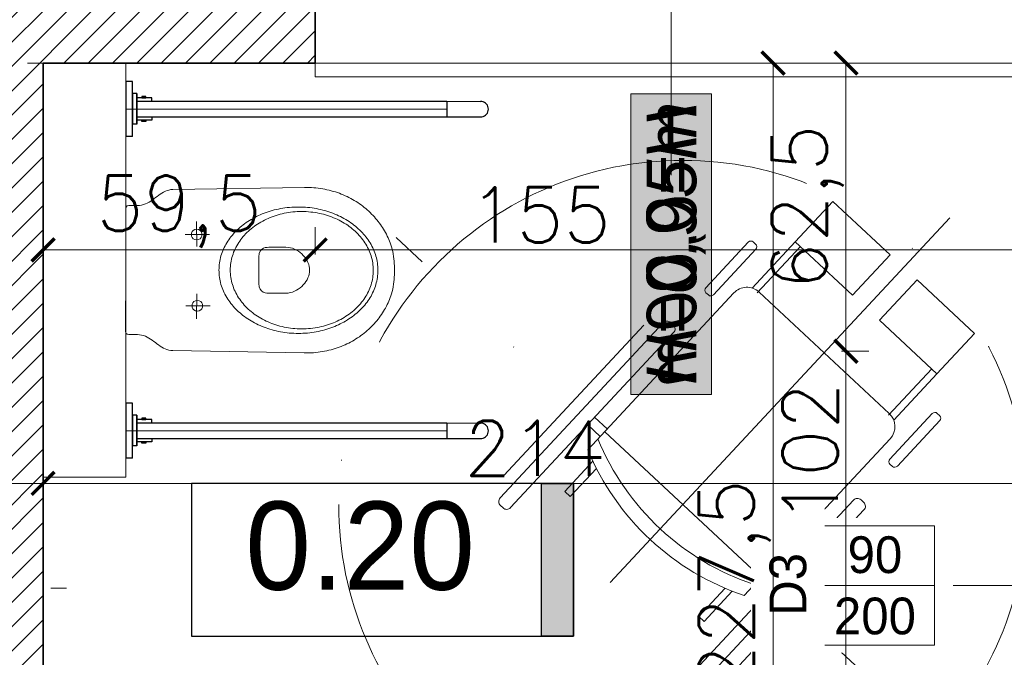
# Model space of a CAD drawing. Header units: millimetres. Extents: x -587 to 33545, y -26688 to 22494.
# Tile 162 of 256: x 10061 to 10276, y 10669 to 10807. Entities that reach past the tile are written whole.
import ezdxf
from ezdxf.lldxf.tags import DXFTag

# ---------------------------------------------------------------- set-up
doc = ezdxf.new("R2010")
doc.units = ezdxf.units.MM
doc.header["$MEASUREMENT"] = 0
doc.linetypes.add('ACAD_ISO10W100', pattern=[18, 12, -3, 0, -3])
for name, color, linetype, lineweight in [('A_istniejące ściany', 7, 'Continuous', 35), ('A_l.przerywana', 250, 'ICAD_ISO03W100', 9), ('A_l.widokowa', 250, 'Continuous', 18), ('A_opisy', 166, 'Continuous', 15), ('A_wyposażenie', 7, 'Continuous', 9), ('l.przerywana', 104, 'ICAD_ISO03W100', 5), ('l.widokowa', 140, 'Continuous', 15), ('l.wypełnien', 253, 'Continuous', 5), ('Nowe_820-G Rysunki Obrazki_Nr_pióra__1', 7, 'Continuous', 13), ('Nowe_820-G Rysunki Obrazki_Nr_pióra__19', 255, 'Continuous', 0), ('szraf1', 8, 'Continuous', 5), ('wymiarowanie', 176, 'Continuous', 9)]:
    doc.layers.add(name, color=color, linetype=linetype, lineweight=lineweight)
doc.layers.add('tabelki opis', color=7, linetype='Continuous')
doc.layers.add('WYPOSAŻENIE', color=1, linetype='Continuous')
doc.styles.add('ARIALL', font='GOTHIC.TTF', dxfattribs={"height": 40})
doc.styles.add('styl2', font='simplex.shx')
tags = doc.linetypes.add('ICAD_ISO03W100', pattern=[30, 12, -18]).pattern_tags.tags
tags[6:7] = [DXFTag(74, 4), DXFTag(75, 0), DXFTag(340, '0'), DXFTag(46, 1.0), DXFTag(50, 0.0), DXFTag(44, 0.0), DXFTag(45, 0.0)]
tags[4:5] = [DXFTag(74, 4), DXFTag(75, 0), DXFTag(340, '0'), DXFTag(46, 1.0), DXFTag(50, 0.0), DXFTag(44, 0.0), DXFTag(45, 0.0)]
doc.dimstyles.new('Skala 1-50', dxfattribs={"dimtxt": 12, "dimasz": 5, "dimexe": 1, "dimexo": 1, "dimgap": 1.5, "dimtad": 1, "dimdec": 1, "dimrnd": 0.5, "dimtxsty": 'styl2', "dimblk": 'ARCHTICK', "dimcen": 5, "dimadec": 0, "dimazin": 0, "dimtfac": 1, "dimtdec": 1, "dimtmove": 1, "dimatfit": 3, "dimldrblk": 'ARCHTICK', "dimfxl": 5, "dimfxlon": 1, "dimlwd": -1, "dimlwe": -1, "dimarcsym": 0})

# ---------------------------------------------------------------- blocks, each defined once
blk = doc.blocks.new('FOTEL-K')
at = {"linetype": 'ACAD_ISO10W100'}
for p, q in [((5.633, 7.569), (-5.633, -7.569)), ((7.569, -5.633), (-7.569, 5.633))]:
    blk.add_line(p, q, dxfattribs=at)
for p, q in [((0.222, 4.361), (4.187, 1.41)), ((-0.001, 2.861), (-0.108, 2.718)), ((0.798, 2.266), (-0.001, 2.861)), ((-0.108, 2.718), (0.638, 2.163)), ((1.062, 2.419), (5.201, -0.661)), ((1.629, 2.451), (1.412, 2.159)), ((1.827, 2.303), (1.61, 2.011)), ((-2.741, -0.82), (-2.635, -0.677)), ((-2.635, -0.677), (-1.889, -1.232)), ((-1.941, -1.415), (-2.741, -0.82)), ((6.591, -1.997), (5.367, -1.086)), ((5.289, -1.263), (2.729, -4.704)), ((6.489, -2.135), (5.265, -1.224)), ((-4.113, -1.465), (-0.148, -4.416)), ((2.127, -4.792), (-2.012, -1.712)), ((-1.663, -1.972), (-1.907, -2.301)), ((-1.465, -2.119), (-1.709, -2.448)), ((3.908, -5.603), (2.684, -4.692)), ((3.805, -5.74), (2.581, -4.829))]:
    blk.add_line(p, q)
for points in [[(4.297, 0.733), (4.246, 0.664, -0.414214), (4.065, 0.637), (-0.557, 4.077, -0.414214), (-0.584, 4.258), (-0.532, 4.327, -0.414214), (-0.352, 4.353), (4.271, 0.913, -0.414214)], [(6.473, -0.994), (6.427, -1.056, -0.414214), (6.307, -1.074), (5.103, -0.178, -0.414214), (5.085, -0.058), (5.132, 0.004, -0.414214), (5.252, 0.022), (6.456, -0.874, -0.414214)], [(0.556, -4.295), (0.505, -4.364, -0.414214), (0.324, -4.39), (-4.298, -0.95, -0.414214), (-4.325, -0.769), (-4.273, -0.7, -0.414214), (-4.093, -0.674), (0.53, -4.114, -0.414214)], [(2.811, -5.915), (2.857, -5.853, 0.414214), (2.839, -5.733), (1.636, -4.837, 0.414214), (1.515, -4.855), (1.469, -4.917, 0.414214), (1.487, -5.037), (2.691, -5.933, 0.414214)]]:
    blk.add_lwpolyline(points, format="xyb", close=True)
for points in [[(7.655, -2.789), (6.591, -1.997), (5.464, -3.512), (6.527, -4.304)], [(4.869, -6.532), (3.805, -5.74), (4.933, -4.225), (5.997, -5.017)]]:
    blk.add_lwpolyline(points, close=True)
blk.add_circle((0, 0), 8.291, dxfattribs=at)
for centre, radius, start, end in [((4.045, -3.01), 6.195, 118.7855, 167.9004), ((4.33, -3.223), 6.195, 118.7855, 167.9004), ((4.944, -1.006), 0.43, 323.343, 53.343), ((2.384, -4.447), 0.43, 233.343, 323.343)]:
    blk.add_arc(centre, radius, start, end)
blk = doc.blocks.new('_ArchTick')
at = {"color": 0, "linetype": 'ByBlock', "const_width": 0.15}
blk.add_lwpolyline([(-0.5, -0.5), (0.5, 0.5)], dxfattribs=at)
blk = doc.blocks.new('*D5875')
at = {"layer": 'Defpoints', "color": 0}
for p in [(10052.23, 10733.27), (10066.23, 10734.81), (10066.23, 10706.57)]:
    blk.add_point(p, dxfattribs=at)
at = {"layer": 'wymiarowanie', "color": 0}
for p, q in [((10052.23, 10711.57), (10052.23, 10705.57)), ((10066.23, 10711.57), (10066.23, 10705.57)), ((10052.23, 10706.57), (10066.23, 10706.57))]:
    blk.add_line(p, q, dxfattribs=at)
at = {"layer": 'wymiarowanie', "color": 0, "xscale": 5, "yscale": 5, "zscale": 5, "rotation": 180}
blk.add_blockref('_ArchTick', (10052.23, 10706.57), dxfattribs=at)
at = {"layer": 'wymiarowanie', "color": 0, "xscale": 5, "yscale": 5, "zscale": 5}
blk.add_blockref('_ArchTick', (10066.23, 10706.57), dxfattribs=at)
at = {"layer": 'wymiarowanie', "color": 0, "insert": (10037.99, 10714.22), "char_height": 12, "attachment_point": 5, "style": 'styl2'}
blk.add_mtext('14', dxfattribs=at)
blk = doc.blocks.new('*D5876')
at = {"layer": 'Defpoints', "color": 0}
for p in [(10066.23, 10734.81), (10280.43, 10726.39), (10280.43, 10706.57)]:
    blk.add_point(p, dxfattribs=at)
at = {"layer": 'wymiarowanie', "color": 0}
for p, q in [((10066.23, 10711.57), (10066.23, 10705.57)), ((10280.43, 10711.57), (10280.43, 10705.57)), ((10066.23, 10706.57), (10280.43, 10706.57))]:
    blk.add_line(p, q, dxfattribs=at)
at = {"layer": 'wymiarowanie', "color": 0, "xscale": 5, "yscale": 5, "zscale": 5, "rotation": 180}
blk.add_blockref('_ArchTick', (10066.23, 10706.57), dxfattribs=at)
at = {"layer": 'wymiarowanie', "color": 0, "xscale": 5, "yscale": 5, "zscale": 5}
blk.add_blockref('_ArchTick', (10280.43, 10706.57), dxfattribs=at)
at = {"layer": 'wymiarowanie', "color": 0, "insert": (10173.33, 10714.22), "char_height": 12, "attachment_point": 5, "style": 'styl2'}
blk.add_mtext('214', dxfattribs=at)
blk = doc.blocks.new('*D6037')
at = {"layer": 'Defpoints', "color": 0}
for p in [(10066.23, 10780.62), (10125.49, 10780.62), (10125.49, 10757.37)]:
    blk.add_point(p, dxfattribs=at)
at = {"layer": 'wymiarowanie', "color": 0}
for p, q in [((10066.23, 10762.37), (10066.23, 10756.37)), ((10125.49, 10762.37), (10125.49, 10756.37)), ((10066.23, 10757.37), (10125.49, 10757.37))]:
    blk.add_line(p, q, dxfattribs=at)
at = {"layer": 'wymiarowanie', "color": 0, "xscale": 5, "yscale": 5, "zscale": 5, "rotation": 180}
blk.add_blockref('_ArchTick', (10066.23, 10757.37), dxfattribs=at)
at = {"layer": 'wymiarowanie', "color": 0, "xscale": 5, "yscale": 5, "zscale": 5}
blk.add_blockref('_ArchTick', (10125.49, 10757.37), dxfattribs=at)
at = {"layer": 'wymiarowanie', "color": 0, "insert": (10095.86, 10765.73), "char_height": 12, "attachment_point": 5, "style": 'styl2'}
blk.add_mtext('59,5', dxfattribs=at)
blk = doc.blocks.new('*D6038')
at = {"layer": 'Defpoints', "color": 0}
for p in [(10125.49, 10780.62), (10280.43, 10780.62), (10280.43, 10757.37)]:
    blk.add_point(p, dxfattribs=at)
at = {"layer": 'wymiarowanie', "color": 0}
for p, q in [((10125.49, 10762.37), (10125.49, 10756.37)), ((10280.43, 10762.37), (10280.43, 10756.37)), ((10125.49, 10757.37), (10280.43, 10757.37))]:
    blk.add_line(p, q, dxfattribs=at)
at = {"layer": 'wymiarowanie', "color": 0, "xscale": 5, "yscale": 5, "zscale": 5, "rotation": 180}
blk.add_blockref('_ArchTick', (10125.49, 10757.37), dxfattribs=at)
at = {"layer": 'wymiarowanie', "color": 0, "xscale": 5, "yscale": 5, "zscale": 5}
blk.add_blockref('_ArchTick', (10280.43, 10757.37), dxfattribs=at)
at = {"layer": 'wymiarowanie', "color": 0, "insert": (10174.41, 10765.03), "char_height": 12, "attachment_point": 5, "style": 'styl2'}
blk.add_mtext('155', dxfattribs=at)
blk = doc.blocks.new('*D6196')
at = {"layer": 'Defpoints', "color": 0}
for p in [(10280.43, 10798.06), (10241.04, 10735.33), (10280.43, 10735.33)]:
    blk.add_point(p, dxfattribs=at)
at = {"layer": 'wymiarowanie', "color": 0}
for p, q in [((10246.04, 10798.06), (10240.04, 10798.06)), ((10241.04, 10798.06), (10241.04, 10735.33)), ((10246.04, 10735.33), (10240.04, 10735.33))]:
    blk.add_line(p, q, dxfattribs=at)
at = {"layer": 'wymiarowanie', "color": 0, "xscale": 5, "yscale": 5, "zscale": 5}
for p, rotation in [((10241.04, 10798.06), 90), ((10241.04, 10735.33), 270)]:
    blk.add_blockref('_ArchTick', p, dxfattribs=dict(at, rotation=rotation))
at = {"layer": 'wymiarowanie', "color": 0, "insert": (10232.69, 10766.69), "char_height": 12, "attachment_point": 5, "rotation": 90, "style": 'styl2'}
blk.add_mtext('62,5', dxfattribs=at)
blk = doc.blocks.new('*D6197')
at = {"layer": 'Defpoints', "color": 0}
for p in [(10280.43, 10735.33), (10241.04, 10633.33), (10280.43, 10633.33)]:
    blk.add_point(p, dxfattribs=at)
at = {"layer": 'wymiarowanie', "color": 0}
for p, q in [((10246.04, 10735.33), (10240.04, 10735.33)), ((10241.04, 10735.33), (10241.04, 10633.33)), ((10246.04, 10633.33), (10240.04, 10633.33))]:
    blk.add_line(p, q, dxfattribs=at)
at = {"layer": 'wymiarowanie', "color": 0, "xscale": 5, "yscale": 5, "zscale": 5}
for p, rotation in [((10241.04, 10735.33), 90), ((10241.04, 10633.33), 270)]:
    blk.add_blockref('_ArchTick', p, dxfattribs=dict(at, rotation=rotation))
at = {"layer": 'wymiarowanie', "color": 0, "insert": (10233.24, 10713.15), "char_height": 12, "attachment_point": 5, "rotation": 90, "style": 'styl2'}
blk.add_mtext('102', dxfattribs=at)
blk = doc.blocks.new('*D6201')
at = {"layer": 'Defpoints', "color": 0}
for p in [(10225.17, 10798.06), (10246.04, 10798.06), (10245.86, 10570.59)]:
    blk.add_point(p, dxfattribs=at)
at = {"layer": 'wymiarowanie', "color": 0}
for p, q in [((10230.17, 10798.06), (10224.17, 10798.06)), ((10225.17, 10570.59), (10225.17, 10798.06)), ((10230.17, 10570.59), (10224.17, 10570.59))]:
    blk.add_line(p, q, dxfattribs=at)
at = {"layer": 'wymiarowanie', "color": 0, "xscale": 5, "yscale": 5, "zscale": 5}
for p, rotation in [((10225.17, 10798.06), 90), ((10225.17, 10570.59), 270)]:
    blk.add_blockref('_ArchTick', p, dxfattribs=dict(at, rotation=rotation))
at = {"layer": 'wymiarowanie', "color": 0, "insert": (10216.81, 10684.33), "char_height": 12, "attachment_point": 5, "rotation": 90, "style": 'styl2'}
blk.add_mtext('227,5', dxfattribs=at)

msp = doc.modelspace()

# ---------------------------------------------------------------- hatches: boundary and pattern name
at = {"layer": 'A_opisy', "ltscale": 0.3, "true_color": 0xffffff}
msp.add_hatch(color=7, dxfattribs=at).paths.add_polyline_path([(10194.2, 10791.34), (10194.2, 10725.88), (10211.73, 10725.88), (10211.73, 10791.34)])
msp.add_hatch(color=7, dxfattribs=at).paths.add_polyline_path([(10194.2, 10791.34), (10194.2, 10725.88), (10211.73, 10725.88), (10211.73, 10791.34)])
msp.add_hatch(color=7, dxfattribs=at).paths.add_polyline_path([(10194.2, 10791.34), (10194.2, 10725.88), (10211.73, 10725.88), (10211.73, 10791.34)])
msp.add_hatch(color=7, dxfattribs=at).paths.add_polyline_path([(10194.2, 10791.34), (10194.2, 10725.88), (10211.73, 10725.88), (10211.73, 10791.34)])
at = {"layer": 'l.wypełnien'}
h = msp.add_hatch(dxfattribs=at)
h.set_pattern_fill('ANSI31', color=256, scale=30, style=0)
h.set_pattern_definition([(45, (0, 6.0705), (-2.6516504, 2.6516504), [])])
h.paths.add_polyline_path([(8887.19, 10290.91), (8887.19, 10545.87), (8932.19, 10545.87), (8932.19, 10408.59), (9059.57, 10408.59), (9368.19, 10408.59), (9394.23, 10408.59), (9416.72, 10408.59), (9416.72, 10365.41), (9405.31, 10365.41), (9376.25, 10365.41), (8932.19, 10365.41), (8932.19, 10290.91)])
h.paths.add_polyline_path([(9871.19, 10808.06), (9871.19, 10798.06), (9878.23, 10798.06), (9890.23, 10798.06), (10052.23, 10798.06), (10052.23, 10570.59), (10066.23, 10570.59), (10066.23, 10712.07), (10066.23, 10718), (10066.23, 10718.06), (10066.23, 10734.81), (10066.23, 10771.31), (10066.23, 10782.07), (10066.23, 10788), (10066.23, 10788.06), (10066.23, 10788), (10066.23, 10782.07), (10066.22, 10782.07), (10066.23, 10788), (10066.23, 10788.06), (10066.23, 10798.06), (10125.49, 10798.06), (10125.49, 10814.15), (10125.49, 10826), (10125.49, 10840.39), (10058.81, 10840.39), (9924.19, 10840.39), (9924.19, 10868.39), (9879.19, 10868.39), (9879.19, 10840.39), (9871.19, 10840.39), (9871.19, 10808.06)])
h.paths.add_polyline_path([(9570.47, 10800.59), (9731.23, 10800.59), (9731.23, 10737.59), (9748.23, 10737.59), (9748.23, 10800.06), (9768.19, 10800.06), (9768.19, 10808.06), (9781.19, 10808.06), (9781.19, 10840.39), (9769.78, 10840.39), (9645.19, 10840.39), (9645.19, 10839.59), (9604.19, 10839.59), (9570.47, 10839.59)])
h.paths.add_polyline_path([(9394.23, 10800.59), (9428.47, 10800.59), (9428.47, 10839.59), (9388.19, 10839.59), (9388.19, 10800.59), (9394.23, 10800.59)])
h.paths.add_polyline_path([(9428.47, 10800.59), (9428.47, 10839.59), (9448.47, 10839.59), (9448.47, 10800.59)])
h.paths.add_polyline_path([(9550.47, 10800.59), (9570.47, 10800.59), (9570.47, 10839.59), (9550.47, 10839.59)])
h.paths.add_polyline_path([(9368.19, 10800.59), (9388.19, 10800.59), (9388.19, 10839.59), (9368.19, 10839.59)])
h.paths.add_polyline_path([(9604.19, 10839.59), (9604.19, 10855.39), (9645.19, 10855.39), (9645.19, 10839.59)])
h.paths.add_polyline_path([(9368.19, 10428.59), (9368.19, 10408.59), (9394.23, 10408.59), (9394.23, 10428.59)])
h.paths.add_polyline_path([(9368.19, 10780.59), (9394.23, 10780.59), (9394.23, 10800.59), (9368.19, 10800.59)])
at = {"layer": 'tabelki opis'}
msp.add_hatch(color=252, dxfattribs=at).paths.add_polyline_path([(10181.7, 10673.31), (10181.7, 10706.57), (10174.74, 10706.57), (10174.74, 10673.31)])

# ---------------------------------------------------------------- linework, layer by layer
at = {"layer": 'A_istniejące ściany', "color": 7}
for points in [[(10125.49, 10798.06), (10125.49, 10840.39)], [(10125.49, 10814.15), (10125.49, 10798.06)], [(10066.23, 10798.06), (10125.49, 10798.06)], [(10066.23, 10570.59), (10066.23, 10798.06)]]:
    msp.add_lwpolyline(points, dxfattribs=at)
at = {"layer": 'A_l.przerywana', "color": 7, "ltscale": 0.3}
msp.add_lwpolyline([(10280.43, 10798.06), (10125.49, 10798.06)], dxfattribs=at)
at = {"layer": 'A_l.widokowa', "color": 7}
for points in [[(10084.23, 10707.95), (10084.23, 10798.06)], [(10066.23, 10707.95), (10084.23, 10707.95)]]:
    msp.add_lwpolyline(points, dxfattribs=at)
at = {"layer": 'A_opisy'}
for p, q in [((10202.96, 10907.13), (10202.96, 10773.66)), ((10299.85, 10684.33), (10244.85, 10684.33))]:
    msp.add_line(p, q, dxfattribs=at)
at = {"layer": 'A_opisy', "ltscale": 0.3}
msp.add_lwpolyline([(10194.2, 10791.34), (10194.2, 10725.88), (10211.73, 10725.88), (10211.73, 10791.34)], close=True, dxfattribs=at)
msp.add_lwpolyline([(10194.2, 10791.34), (10194.2, 10725.88), (10211.73, 10725.88), (10211.73, 10791.34)], close=True, dxfattribs=at)
msp.add_lwpolyline([(10194.2, 10791.34), (10194.2, 10725.88), (10211.73, 10725.88), (10211.73, 10791.34)], close=True, dxfattribs=at)
msp.add_lwpolyline([(10194.2, 10791.34), (10194.2, 10725.88), (10211.73, 10725.88), (10211.73, 10791.34)], close=True, dxfattribs=at)
at = {"layer": 'A_wyposażenie', "color": 7}
for points in [[(10142.74, 10752.94), (10142.74, 10753.42), (10142.72, 10753.91), (10142.7, 10754.42), (10142.66, 10754.93), (10142.61, 10755.46), (10142.54, 10755.98), (10142.46, 10756.51), (10142.36, 10757.02), (10142.24, 10757.53), (10142.11, 10758.03), (10141.96, 10758.5), (10141.82, 10758.89), (10141.68, 10759.28), (10141.52, 10759.66), (10141.35, 10760.04), (10141.17, 10760.41), (10140.99, 10760.78), (10140.79, 10761.15), (10140.59, 10761.51), (10140.38, 10761.87), (10140.15, 10762.23), (10139.92, 10762.58), (10139.68, 10762.92), (10139.44, 10763.26), (10139.18, 10763.6), (10138.91, 10763.93), (10138.64, 10764.25), (10138.36, 10764.57), (10138.07, 10764.89), (10137.77, 10765.19), (10137.47, 10765.49), (10137.15, 10765.79), (10136.83, 10766.08), (10136.51, 10766.36), (10136.17, 10766.64), (10135.83, 10766.9), (10135.48, 10767.17), (10135.12, 10767.42), (10134.75, 10767.67), (10134.38, 10767.91), (10134, 10768.14), (10133.62, 10768.36), (10133.23, 10768.58), (10132.83, 10768.79), (10132.42, 10768.99), (10132.01, 10769.18), (10131.6, 10769.36), (10131.17, 10769.53), (10130.74, 10769.7), (10130.31, 10769.85), (10129.87, 10770), (10129.42, 10770.13), (10128.97, 10770.26), (10128.51, 10770.38), (10128.05, 10770.49), (10127.58, 10770.58), (10127.11, 10770.67), (10126.63, 10770.74), (10126.14, 10770.81), (10125.65, 10770.86), (10125.16, 10770.91), (10124.66, 10770.94), (10124.16, 10770.96), (10123.65, 10770.97), (10123.14, 10770.97), (10123.14, 10770.97), (10094.51, 10770.53), (10094.07, 10770.5), (10093.65, 10770.42), (10093.25, 10770.31), (10092.86, 10770.15), (10092.48, 10769.97), (10092.12, 10769.76), (10091.76, 10769.53), (10091.41, 10769.29), (10091.07, 10769.03), (10090.72, 10768.77), (10090.37, 10768.51), (10090.02, 10768.26), (10089.67, 10768.02), (10089.3, 10767.79), (10088.92, 10767.59), (10088.53, 10767.4), (10088.13, 10767.26), (10087.7, 10767.14), (10087.26, 10767.07), (10086.79, 10767.04), (10084.92, 10767.04), (10084.54, 10766.98), (10084.31, 10766.73), (10084.24, 10766.23), (10084.23, 10753.01), (10084.21, 10739.78), (10084.28, 10739.28), (10084.51, 10739.03), (10084.89, 10738.97), (10086.76, 10738.96), (10087.23, 10738.93), (10087.67, 10738.86), (10088.1, 10738.75), (10088.5, 10738.6), (10088.89, 10738.42), (10089.27, 10738.21), (10089.63, 10737.98), (10089.99, 10737.74), (10090.34, 10737.48), (10090.69, 10737.22), (10091.03, 10736.96), (10091.38, 10736.71), (10091.73, 10736.46), (10092.08, 10736.23), (10092.45, 10736.02), (10092.82, 10735.84), (10093.21, 10735.69), (10093.61, 10735.57), (10094.03, 10735.49), (10094.48, 10735.46), (10123.1, 10734.96), (10123.62, 10734.96), (10124.12, 10734.96), (10124.63, 10734.98), (10125.12, 10735.02), (10125.62, 10735.06), (10126.11, 10735.11), (10126.59, 10735.18), (10127.07, 10735.25), (10127.54, 10735.34), (10128.01, 10735.43), (10128.47, 10735.54), (10128.93, 10735.65), (10129.38, 10735.78), (10129.83, 10735.92), (10130.27, 10736.06), (10130.71, 10736.21), (10131.14, 10736.38), (10131.56, 10736.55), (10131.98, 10736.73), (10132.39, 10736.92), (10132.8, 10737.12), (10133.19, 10737.33), (10133.59, 10737.54), (10133.97, 10737.77), (10134.35, 10738), (10134.72, 10738.24), (10135.09, 10738.48), (10135.45, 10738.74), (10135.8, 10739), (10136.14, 10739.26), (10136.48, 10739.54), (10136.81, 10739.82), (10137.13, 10740.11), (10137.44, 10740.4), (10137.75, 10740.7), (10138.04, 10741.01), (10138.34, 10741.32), (10138.62, 10741.64), (10138.89, 10741.97), (10139.16, 10742.3), (10139.41, 10742.63), (10139.66, 10742.97), (10139.9, 10743.31), (10140.14, 10743.66), (10140.36, 10744.02), (10140.57, 10744.38), (10140.78, 10744.74), (10140.97, 10745.11), (10141.16, 10745.48), (10141.34, 10745.85), (10141.5, 10746.23), (10141.66, 10746.61), (10141.81, 10747), (10141.95, 10747.38), (10141.95, 10747.38), (10142.1, 10747.86), (10142.24, 10748.36), (10142.35, 10748.86), (10142.45, 10749.38), (10142.53, 10749.9), (10142.6, 10750.43), (10142.66, 10750.95), (10142.7, 10751.47), (10142.72, 10751.97), (10142.74, 10752.47), (10142.74, 10752.94)], [(10104.53, 10752.98), (10104.54, 10753.38), (10104.56, 10753.78), (10104.59, 10754.17), (10104.64, 10754.56), (10104.71, 10754.94), (10104.78, 10755.32), (10104.87, 10755.7), (10104.97, 10756.08), (10105.09, 10756.45), (10105.22, 10756.82), (10105.36, 10757.18), (10105.51, 10757.54), (10105.68, 10757.89), (10105.85, 10758.24), (10106.04, 10758.59), (10106.24, 10758.93), (10106.45, 10759.26), (10106.67, 10759.59), (10106.9, 10759.91), (10107.15, 10760.23), (10107.4, 10760.55), (10107.67, 10760.85), (10107.94, 10761.15), (10108.22, 10761.45), (10108.52, 10761.74), (10108.82, 10762.02), (10109.13, 10762.3), (10109.45, 10762.56), (10109.78, 10762.83), (10110.12, 10763.08), (10110.47, 10763.33), (10110.83, 10763.57), (10111.19, 10763.8), (10111.56, 10764.03), (10111.94, 10764.24), (10112.33, 10764.45), (10112.72, 10764.65), (10113.12, 10764.85), (10113.53, 10765.03), (10113.95, 10765.21), (10114.37, 10765.37), (10114.8, 10765.53), (10115.23, 10765.68), (10115.67, 10765.82), (10116.12, 10765.95), (10116.57, 10766.07), (10117.03, 10766.18), (10117.49, 10766.28), (10117.96, 10766.37), (10118.43, 10766.45), (10118.9, 10766.52), (10119.38, 10766.58), (10119.87, 10766.63), (10120.36, 10766.67), (10120.85, 10766.7), (10121.35, 10766.71), (10121.85, 10766.72), (10121.85, 10766.72), (10122.35, 10766.71), (10122.84, 10766.7), (10123.34, 10766.67), (10123.83, 10766.63), (10124.31, 10766.58), (10124.79, 10766.52), (10125.27, 10766.44), (10125.74, 10766.36), (10126.21, 10766.27), (10126.67, 10766.17), (10127.13, 10766.06), (10127.58, 10765.94), (10128.02, 10765.81), (10128.46, 10765.66), (10128.9, 10765.52), (10129.32, 10765.36), (10129.75, 10765.19), (10130.16, 10765.01), (10130.57, 10764.83), (10130.97, 10764.63), (10131.36, 10764.43), (10131.75, 10764.22), (10132.13, 10764), (10132.5, 10763.78), (10132.86, 10763.55), (10133.22, 10763.3), (10133.57, 10763.06), (10133.9, 10762.8), (10134.23, 10762.54), (10134.56, 10762.27), (10134.87, 10761.99), (10135.17, 10761.71), (10135.46, 10761.42), (10135.75, 10761.12), (10136.02, 10760.82), (10136.28, 10760.51), (10136.53, 10760.2), (10136.78, 10759.88), (10137.01, 10759.56), (10137.23, 10759.23), (10137.44, 10758.89), (10137.64, 10758.55), (10137.83, 10758.21), (10138, 10757.86), (10138.17, 10757.5), (10138.32, 10757.14), (10138.46, 10756.78), (10138.58, 10756.41), (10138.7, 10756.04), (10138.8, 10755.67), (10138.89, 10755.29), (10138.97, 10754.91), (10139.03, 10754.52), (10139.08, 10754.13), (10139.11, 10753.74), (10139.13, 10753.34), (10139.14, 10752.95), (10139.14, 10752.95), (10139.13, 10752.55), (10139.11, 10752.15), (10139.07, 10751.76), (10139.02, 10751.37), (10138.96, 10750.99), (10138.88, 10750.61), (10138.79, 10750.23), (10138.69, 10749.85), (10138.58, 10749.48), (10138.45, 10749.12), (10138.31, 10748.75), (10138.16, 10748.39), (10137.99, 10748.04), (10137.82, 10747.69), (10137.63, 10747.35), (10137.43, 10747.01), (10137.22, 10746.67), (10137, 10746.34), (10136.76, 10746.02), (10136.52, 10745.7), (10136.27, 10745.39), (10136, 10745.08), (10135.73, 10744.78), (10135.44, 10744.48), (10135.15, 10744.19), (10134.85, 10743.91), (10134.54, 10743.64), (10134.21, 10743.37), (10133.88, 10743.1), (10133.54, 10742.85), (10133.2, 10742.6), (10132.84, 10742.36), (10132.48, 10742.13), (10132.11, 10741.9), (10131.73, 10741.69), (10131.34, 10741.48), (10130.94, 10741.28), (10130.54, 10741.08), (10130.13, 10740.9), (10129.72, 10740.73), (10129.3, 10740.56), (10128.87, 10740.4), (10128.44, 10740.25), (10128, 10740.11), (10127.55, 10739.98), (10127.1, 10739.86), (10126.64, 10739.75), (10126.18, 10739.65), (10125.71, 10739.56), (10125.24, 10739.48), (10124.76, 10739.41), (10124.28, 10739.35), (10123.8, 10739.3), (10123.31, 10739.26), (10122.82, 10739.23), (10122.32, 10739.22), (10121.82, 10739.21), (10121.82, 10739.21), (10121.32, 10739.22), (10120.82, 10739.24), (10120.33, 10739.26), (10119.84, 10739.3), (10119.36, 10739.35), (10118.87, 10739.41), (10118.4, 10739.49), (10117.93, 10739.57), (10117.46, 10739.66), (10117, 10739.76), (10116.54, 10739.87), (10116.09, 10739.99), (10115.64, 10740.13), (10115.2, 10740.27), (10114.77, 10740.42), (10114.34, 10740.57), (10113.92, 10740.74), (10113.51, 10740.92), (10113.1, 10741.1), (10112.7, 10741.3), (10112.3, 10741.5), (10111.92, 10741.71), (10111.54, 10741.93), (10111.17, 10742.15), (10110.8, 10742.39), (10110.45, 10742.63), (10110.1, 10742.87), (10109.76, 10743.13), (10109.43, 10743.39), (10109.11, 10743.66), (10108.8, 10743.94), (10108.5, 10744.22), (10108.21, 10744.51), (10107.92, 10744.81), (10107.65, 10745.11), (10107.39, 10745.42), (10107.13, 10745.73), (10106.89, 10746.05), (10106.66, 10746.37), (10106.44, 10746.7), (10106.23, 10747.04), (10106.03, 10747.38), (10105.84, 10747.72), (10105.67, 10748.07), (10105.5, 10748.43), (10105.35, 10748.79), (10105.21, 10749.15), (10105.08, 10749.52), (10104.97, 10749.89), (10104.87, 10750.26), (10104.78, 10750.64), (10104.7, 10751.03), (10104.64, 10751.41), (10104.59, 10751.8), (10104.56, 10752.19), (10104.54, 10752.59), (10104.53, 10752.98)], [(10106.99, 10752.98), (10107, 10753.39), (10107.02, 10753.79), (10107.06, 10754.18), (10107.11, 10754.58), (10107.18, 10754.97), (10107.26, 10755.36), (10107.36, 10755.74), (10107.47, 10756.12), (10107.59, 10756.49), (10107.73, 10756.86), (10107.88, 10757.23), (10108.05, 10757.59), (10108.22, 10757.94), (10108.41, 10758.29), (10108.61, 10758.64), (10108.82, 10758.97), (10109.05, 10759.31), (10109.29, 10759.63), (10109.53, 10759.95), (10109.79, 10760.27), (10110.06, 10760.57), (10110.34, 10760.87), (10110.63, 10761.17), (10110.94, 10761.45), (10111.25, 10761.73), (10111.57, 10762), (10111.9, 10762.26), (10112.24, 10762.52), (10112.59, 10762.76), (10112.94, 10763), (10113.31, 10763.23), (10113.68, 10763.45), (10114.07, 10763.66), (10114.46, 10763.87), (10114.85, 10764.06), (10115.26, 10764.24), (10115.67, 10764.42), (10116.09, 10764.58), (10116.52, 10764.74), (10116.95, 10764.88), (10117.39, 10765.01), (10117.84, 10765.14), (10118.29, 10765.25), (10118.74, 10765.35), (10119.21, 10765.44), (10119.67, 10765.52), (10120.14, 10765.58), (10120.62, 10765.64), (10121.1, 10765.68), (10121.59, 10765.71), (10122.08, 10765.73), (10122.57, 10765.74), (10122.57, 10765.74), (10123.06, 10765.73), (10123.55, 10765.71), (10124.04, 10765.68), (10124.52, 10765.63), (10124.99, 10765.58), (10125.46, 10765.51), (10125.93, 10765.43), (10126.39, 10765.34), (10126.85, 10765.24), (10127.3, 10765.13), (10127.74, 10765), (10128.18, 10764.87), (10128.62, 10764.72), (10129.04, 10764.57), (10129.46, 10764.4), (10129.87, 10764.23), (10130.28, 10764.04), (10130.68, 10763.85), (10131.07, 10763.65), (10131.45, 10763.43), (10131.82, 10763.21), (10132.19, 10762.98), (10132.55, 10762.74), (10132.89, 10762.5), (10133.23, 10762.24), (10133.56, 10761.98), (10133.88, 10761.71), (10134.19, 10761.43), (10134.49, 10761.14), (10134.78, 10760.85), (10135.06, 10760.55), (10135.33, 10760.24), (10135.59, 10759.93), (10135.84, 10759.6), (10136.07, 10759.28), (10136.3, 10758.95), (10136.51, 10758.61), (10136.71, 10758.26), (10136.9, 10757.91), (10137.07, 10757.56), (10137.24, 10757.2), (10137.39, 10756.83), (10137.52, 10756.46), (10137.65, 10756.09), (10137.76, 10755.71), (10137.85, 10755.32), (10137.93, 10754.94), (10138, 10754.55), (10138.05, 10754.15), (10138.09, 10753.75), (10138.11, 10753.35), (10138.12, 10752.95), (10138.12, 10752.95), (10138.11, 10752.54), (10138.09, 10752.14), (10138.05, 10751.74), (10138, 10751.35), (10137.93, 10750.96), (10137.85, 10750.57), (10137.75, 10750.19), (10137.64, 10749.81), (10137.52, 10749.44), (10137.38, 10749.07), (10137.23, 10748.7), (10137.06, 10748.34), (10136.89, 10747.99), (10136.7, 10747.64), (10136.5, 10747.29), (10136.29, 10746.95), (10136.06, 10746.62), (10135.82, 10746.3), (10135.58, 10745.98), (10135.32, 10745.66), (10135.05, 10745.36), (10134.77, 10745.06), (10134.48, 10744.76), (10134.17, 10744.48), (10133.86, 10744.2), (10133.54, 10743.93), (10133.21, 10743.67), (10132.87, 10743.41), (10132.52, 10743.17), (10132.17, 10742.93), (10131.8, 10742.7), (10131.43, 10742.48), (10131.04, 10742.27), (10130.65, 10742.06), (10130.26, 10741.87), (10129.85, 10741.69), (10129.44, 10741.51), (10129.02, 10741.35), (10128.59, 10741.19), (10128.16, 10741.05), (10127.72, 10740.92), (10127.27, 10740.79), (10126.82, 10740.68), (10126.37, 10740.58), (10125.9, 10740.49), (10125.44, 10740.41), (10124.97, 10740.35), (10124.49, 10740.29), (10124.01, 10740.25), (10123.52, 10740.22), (10123.03, 10740.2), (10122.54, 10740.19), (10122.54, 10740.19), (10122.05, 10740.2), (10121.56, 10740.22), (10121.07, 10740.25), (10120.59, 10740.29), (10120.12, 10740.35), (10119.65, 10740.42), (10119.18, 10740.5), (10118.72, 10740.59), (10118.26, 10740.69), (10117.81, 10740.8), (10117.36, 10740.93), (10116.93, 10741.06), (10116.49, 10741.21), (10116.07, 10741.36), (10115.65, 10741.53), (10115.24, 10741.7), (10114.83, 10741.89), (10114.43, 10742.08), (10114.04, 10742.28), (10113.66, 10742.5), (10113.29, 10742.72), (10112.92, 10742.95), (10112.56, 10743.19), (10112.22, 10743.43), (10111.88, 10743.69), (10111.55, 10743.95), (10111.23, 10744.22), (10110.92, 10744.5), (10110.62, 10744.79), (10110.33, 10745.08), (10110.05, 10745.38), (10109.78, 10745.69), (10109.52, 10746), (10109.27, 10746.32), (10109.04, 10746.65), (10108.81, 10746.98), (10108.6, 10747.32), (10108.4, 10747.67), (10108.21, 10748.02), (10108.04, 10748.37), (10107.87, 10748.73), (10107.72, 10749.1), (10107.59, 10749.47), (10107.46, 10749.84), (10107.35, 10750.22), (10107.26, 10750.6), (10107.18, 10750.99), (10107.11, 10751.38), (10107.06, 10751.78), (10107.02, 10752.18), (10107, 10752.58), (10106.99, 10752.98)], [(10099.67, 10761.87), (10100.09, 10761.8), (10100.41, 10761.63), (10100.64, 10761.37), (10100.78, 10761.06), (10100.82, 10760.72), (10100.78, 10760.38), (10100.64, 10760.07), (10100.41, 10759.81), (10100.09, 10759.63), (10099.67, 10759.57), (10099.26, 10759.63), (10098.94, 10759.81), (10098.71, 10760.06), (10098.57, 10760.38), (10098.52, 10760.72), (10098.57, 10761.06), (10098.71, 10761.37), (10098.94, 10761.63), (10099.26, 10761.8), (10099.67, 10761.87)], [(10113.18, 10753.2), (10113.18, 10755.9), (10113.27, 10756.59), (10113.49, 10757.11), (10113.81, 10757.48), (10114.19, 10757.73), (10114.61, 10757.88), (10115.01, 10757.94), (10115.36, 10757.96), (10119.12, 10757.97), (10119.6, 10757.94), (10120.08, 10757.86), (10120.54, 10757.73), (10120.98, 10757.56), (10121.41, 10757.34), (10121.82, 10757.1), (10122.2, 10756.81), (10122.56, 10756.5), (10122.89, 10756.16), (10123.2, 10755.8), (10123.47, 10755.42), (10123.7, 10755.03), (10123.9, 10754.63), (10124.06, 10754.21), (10124.18, 10753.8), (10124.25, 10753.38), (10124.27, 10752.97), (10124.25, 10752.55), (10124.17, 10752.14), (10124.06, 10751.72), (10123.9, 10751.31), (10123.7, 10750.9), (10123.46, 10750.51), (10123.19, 10750.13), (10122.88, 10749.77), (10122.55, 10749.43), (10122.18, 10749.12), (10121.8, 10748.84), (10121.39, 10748.59), (10120.95, 10748.37), (10120.51, 10748.2), (10120.04, 10748.08), (10119.57, 10748), (10119.08, 10747.97), (10115.33, 10747.98), (10114.98, 10747.99), (10114.59, 10748.06), (10114.18, 10748.21), (10113.8, 10748.46), (10113.48, 10748.83), (10113.26, 10749.35), (10113.18, 10750.05)], [(10099.81, 10744.08), (10100.23, 10744.14), (10100.55, 10744.32), (10100.78, 10744.57), (10100.92, 10744.89), (10100.96, 10745.23), (10100.92, 10745.57), (10100.78, 10745.88), (10100.55, 10746.14), (10100.23, 10746.31), (10099.81, 10746.38), (10099.4, 10746.31), (10099.08, 10746.14), (10098.85, 10745.88), (10098.71, 10745.57), (10098.66, 10745.23), (10098.71, 10744.89), (10098.85, 10744.57), (10099.08, 10744.32), (10099.4, 10744.14), (10099.81, 10744.08)]]:
    msp.add_lwpolyline(points, close=True, dxfattribs=at)
for points in [[(10099.68, 10758.11), (10099.67, 10763.57)], [(10097.16, 10760.71), (10102.47, 10760.72)], [(10099.68, 10747.83), (10099.67, 10742.38)], [(10097.3, 10745.23), (10102.61, 10745.22)]]:
    msp.add_lwpolyline(points, dxfattribs=at)
at = {"layer": 'l.przerywana', "color": 7}
for p, q in [((10154.12, 10788.02), (10084.22, 10788)), ((10154.12, 10718.02), (10084.22, 10718))]:
    msp.add_line(p, q, dxfattribs=at)
at = {"layer": 'l.widokowa', "color": 7}
msp.add_lwpolyline([(10125.49, 10798.06), (10125.49, 10795.06), (10280.43, 10795.06)], dxfattribs=at)
at = {"layer": 'Nowe_820-G Rysunki Obrazki_Nr_pióra__1', "color": 7, "linetype": 'Continuous', "lineweight": 13}
for points in [[(10073, 10798.06), (10062.84, 10798.06)], [(10073, 10798.06), (10083.16, 10798.06)]]:
    msp.add_lwpolyline(points, dxfattribs=at)
at = {"layer": 'Nowe_820-G Rysunki Obrazki_Nr_pióra__19', "color": 255, "linetype": 'Continuous', "lineweight": 0}
msp.add_lwpolyline([(10067.92, 10683.76), (10071.31, 10683.76)], dxfattribs=at)
at = {"layer": 'tabelki opis', "color": 7}
msp.add_lwpolyline([(10181.7, 10706.57), (10098.54, 10706.57), (10098.54, 10673.31), (10181.7, 10673.31), (10181.7, 10706.57)], dxfattribs=at)
at = {"layer": 'tabelki opis'}
msp.add_lwpolyline([(10181.7, 10673.31), (10174.74, 10673.31), (10174.74, 10706.57), (10181.7, 10706.57)], close=True, dxfattribs=at)
at = {"layer": 'WYPOSAŻENIE', "color": 7}
for p, q in [((10084.23, 10794.06), (10084.22, 10782.06)), ((10085.73, 10794.05), (10084.23, 10794.06)), ((10085.72, 10782.05), (10085.73, 10794.05)), ((10085.72, 10784.73), (10085.72, 10791.4)), ((10085.72, 10791.39), (10085.72, 10784.72)), ((10086.64, 10791.39), (10085.72, 10791.39)), ((10086.64, 10791.4), (10086.64, 10784.73)), ((10086.64, 10784.72), (10086.64, 10791.39)), ((10086.64, 10790.49), (10086.64, 10789.75)), ((10089.92, 10790.48), (10086.64, 10790.49)), ((10086.64, 10789.75), (10154.12, 10789.72)), ((10087.74, 10790.79), (10087.74, 10790.49)), ((10088.62, 10790.79), (10087.74, 10790.79)), ((10087.74, 10790.49), (10088.62, 10790.49)), ((10088.62, 10790.49), (10088.62, 10790.79)), ((10089.92, 10789.75), (10089.92, 10790.48)), ((10154.12, 10789.72), (10161.49, 10789.71)), ((10154.12, 10789.72), (10154.12, 10786.32)), ((10161.79, 10789.69), (10161.49, 10789.71)), ((10162.07, 10789.61), (10161.79, 10789.69)), ((10162.34, 10789.48), (10162.07, 10789.61)), ((10162.58, 10789.31), (10162.34, 10789.48)), ((10162.79, 10789.1), (10162.58, 10789.31)), ((10162.96, 10788.86), (10162.79, 10789.1)), ((10162.58, 10786.71), (10162.79, 10786.92)), ((10162.79, 10786.92), (10162.96, 10787.16)), ((10163.09, 10788.59), (10162.96, 10788.86)), ((10162.96, 10787.16), (10163.09, 10787.43)), ((10163.16, 10788.31), (10163.09, 10788.59)), ((10163.09, 10787.43), (10163.16, 10787.72)), ((10163.19, 10788.01), (10163.16, 10788.31)), ((10163.16, 10787.72), (10163.19, 10788.01)), ((10086.64, 10784.73), (10085.72, 10784.73)), ((10086.64, 10785.63), (10086.64, 10786.36)), ((10086.64, 10786.35), (10154.12, 10786.32)), ((10089.92, 10785.63), (10086.64, 10785.63)), ((10087.74, 10785.33), (10087.74, 10785.63)), ((10087.74, 10785.63), (10088.62, 10785.63)), ((10088.62, 10785.33), (10087.74, 10785.33)), ((10088.62, 10785.63), (10088.62, 10785.33)), ((10089.92, 10786.36), (10089.92, 10785.63)), ((10154.12, 10786.32), (10161.49, 10786.31)), ((10161.49, 10786.31), (10161.78, 10786.34)), ((10161.78, 10786.34), (10162.07, 10786.41)), ((10162.07, 10786.41), (10162.34, 10786.54)), ((10162.34, 10786.54), (10162.58, 10786.71)), ((10085.72, 10782.06), (10084.22, 10782.07)), ((10084.23, 10724.06), (10084.22, 10712.06)), ((10085.73, 10724.05), (10084.23, 10724.06)), ((10085.72, 10712.05), (10085.73, 10724.05)), ((10085.72, 10714.73), (10085.72, 10721.4)), ((10085.72, 10721.39), (10085.72, 10714.72)), ((10086.64, 10721.39), (10085.72, 10721.39)), ((10086.64, 10721.4), (10086.64, 10714.73)), ((10086.64, 10714.72), (10086.64, 10721.39)), ((10086.64, 10720.49), (10086.64, 10719.75)), ((10089.92, 10720.48), (10086.64, 10720.49)), ((10087.74, 10720.79), (10087.74, 10720.49)), ((10088.62, 10720.79), (10087.74, 10720.79)), ((10087.74, 10720.49), (10088.62, 10720.49)), ((10088.62, 10720.49), (10088.62, 10720.79)), ((10089.92, 10719.75), (10089.92, 10720.48)), ((10086.64, 10719.75), (10154.12, 10719.72)), ((10154.12, 10719.72), (10161.49, 10719.71)), ((10154.12, 10719.72), (10154.12, 10716.32)), ((10161.79, 10719.69), (10161.49, 10719.71)), ((10162.07, 10719.61), (10161.79, 10719.69)), ((10162.34, 10719.48), (10162.07, 10719.61)), ((10162.58, 10719.31), (10162.34, 10719.48)), ((10162.79, 10719.1), (10162.58, 10719.31)), ((10162.96, 10718.86), (10162.79, 10719.1)), ((10163.09, 10718.59), (10162.96, 10718.86)), ((10163.16, 10718.31), (10163.09, 10718.59)), ((10163.19, 10718.01), (10163.16, 10718.31)), ((10086.64, 10715.63), (10086.64, 10716.36)), ((10086.64, 10716.35), (10154.12, 10716.32)), ((10089.92, 10716.36), (10089.92, 10715.63)), ((10154.12, 10716.32), (10161.49, 10716.31)), ((10161.49, 10716.31), (10161.78, 10716.34)), ((10161.78, 10716.34), (10162.07, 10716.41)), ((10162.07, 10716.41), (10162.34, 10716.54)), ((10162.34, 10716.54), (10162.58, 10716.71)), ((10162.58, 10716.71), (10162.79, 10716.92)), ((10162.79, 10716.92), (10162.96, 10717.16)), ((10162.96, 10717.16), (10163.09, 10717.43)), ((10163.09, 10717.43), (10163.16, 10717.72)), ((10163.16, 10717.72), (10163.19, 10718.01)), ((10086.64, 10714.73), (10085.72, 10714.73)), ((10089.92, 10715.63), (10086.64, 10715.63)), ((10087.74, 10715.33), (10087.74, 10715.63)), ((10087.74, 10715.63), (10088.62, 10715.63)), ((10088.62, 10715.33), (10087.74, 10715.33)), ((10088.62, 10715.63), (10088.62, 10715.33)), ((10085.72, 10712.06), (10084.22, 10712.07))]:
    msp.add_line(p, q, dxfattribs=at)

# ---------------------------------------------------------------- block references
at = {"layer": 'szraf1', "color": 7, "linetype": 'ByBlock', "xscale": -9.036144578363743, "yscale": 9.03614457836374, "zscale": 9.036144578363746, "rotation": -169.6209984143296}
msp.add_blockref('FOTEL-K', (10205.51, 10701.96), dxfattribs=at)

# ---------------------------------------------------------------- texts
at = {"layer": 'A_opisy', "ltscale": 0.3, "insert": (10197.65, 10727.99), "char_height": 10.8, "width": 109.7533, "attachment_point": 1, "rotation": 90, "style": 'ARIALL'}
msp.add_mtext('{\\fArial|b0|i1|c238|p34;H=0,95m}', dxfattribs=at)
at = {"layer": 'A_opisy', "ltscale": 0.3, "extrusion": (0, 0, -1), "insert": (10197.65, 10789.22), "char_height": 10.8, "width": 109.7533, "attachment_point": 1, "text_direction": (0, -1, 0), "style": 'ARIALL'}
msp.add_mtext('{\\fArial|b0|i1|c238|p34;H=0,00m}', dxfattribs=at)
at = {"layer": 'tabelki opis', "color": 7, "insert": (10110.27, 10702.62), "char_height": 19.2, "width": 56.7, "attachment_point": 1}
msp.add_mtext('{\\fCentury Gothic|b0|i0|c238|p34;0.20}', dxfattribs=at)

# ---------------------------------------------------------------- dimensions: what is measured, and where the dimension line sits
at = {"layer": 'wymiarowanie'}
dim = msp.add_linear_dim(base=(10241.04, 10735.33), p1=(10280.43, 10798.06), p2=(10280.43, 10735.33), angle=90, dimstyle='Skala 1-50', dxfattribs=at)
dim.commit()
dim.dimension.update_dxf_attribs({"geometry": '*D6196', "text_midpoint": (10232.69, 10766.69)})
for base, p1, p2, picture, middle in [((10125.49, 10757.37), (10066.23, 10780.62), (10125.49, 10780.62), '*D6037', (10095.86, 10765.73)), ((10280.43, 10706.57), (10066.23, 10734.81), (10280.43, 10726.39), '*D5876', (10173.33, 10714.22))]:
    dim = msp.add_linear_dim(base=base, p1=p1, p2=p2, dimstyle='Skala 1-50', dxfattribs=at)
    dim.commit()
    dim.dimension.update_dxf_attribs({"geometry": picture, "text_midpoint": middle})
for base, p1, p2, picture, middle in [((10280.43, 10757.37), (10125.49, 10780.62), (10280.43, 10780.62), '*D6038', (10174.41, 10757.37)), ((10066.23, 10706.57), (10052.23, 10733.27), (10066.23, 10734.81), '*D5875', (10037.99, 10706.57))]:
    dim = msp.add_linear_dim(base=base, p1=p1, p2=p2, dimstyle='Skala 1-50', dxfattribs=at)
    dim.commit()
    dim.dimension.update_dxf_attribs({"geometry": picture, "text_midpoint": middle, "dimtype": 160})

# ---------------------------------------------------------------- next in the draw order: texts
at = {"layer": 'A_opisy', "ltscale": 0.3, "insert": (10247.34, 10684.33), "char_height": 8, "width": 26, "attachment_point": 5, "bg_fill": 2}
msp.add_mtext('\\pxqc;{\\fCentury Gothic|b0|i0|c238|p0;90\\P200}', dxfattribs=at)

# ---------------------------------------------------------------- next in the draw order: linework, layer by layer
at = {"layer": 'A_opisy', "lineweight": 30, "ltscale": 0.3}
msp.add_lwpolyline([(10221.34, 10671.33), (10221.34, 10697.33), (10234.34, 10697.33), (10234.34, 10671.33)], close=True, dxfattribs=at)
at = {"layer": 'A_opisy', "ltscale": 0.3}
for points in [[(10234.34, 10697.33), (10260.34, 10697.33), (10260.34, 10684.33), (10234.34, 10684.33)], [(10234.34, 10684.33), (10260.34, 10684.33), (10260.34, 10671.33), (10234.34, 10671.33)]]:
    msp.add_lwpolyline(points, close=True, dxfattribs=at)

# ---------------------------------------------------------------- next in the draw order: texts
at = {"layer": 'A_opisy', "ltscale": 0.3, "insert": (10228.45, 10684.59), "char_height": 8, "width": 26, "attachment_point": 5, "rotation": 90, "bg_fill": 2}
msp.add_mtext('\\pxqc;{\\fCentury Gothic|b0|i0|c238|p0;D3}', dxfattribs=at)

# ---------------------------------------------------------------- next in the draw order: dimensions: what is measured, and where the dimension line sits
at = {"layer": 'wymiarowanie'}
dim = msp.add_linear_dim(base=(10225.17, 10798.06), p1=(10245.86, 10570.59), p2=(10246.04, 10798.06), angle=90, dimstyle='Skala 1-50', dxfattribs=at)
dim.commit()
dim.dimension.update_dxf_attribs({"geometry": '*D6201', "text_midpoint": (10216.81, 10684.33)})
dim = msp.add_linear_dim(base=(10241.04, 10633.33), p1=(10280.43, 10735.33), p2=(10280.43, 10633.33), angle=90, dimstyle='Skala 1-50', dxfattribs=at)
dim.commit()
dim.dimension.update_dxf_attribs({"geometry": '*D6197', "text_midpoint": (10241.04, 10713.15), "dimtype": 160})

doc.saveas('drawing.dxf')
